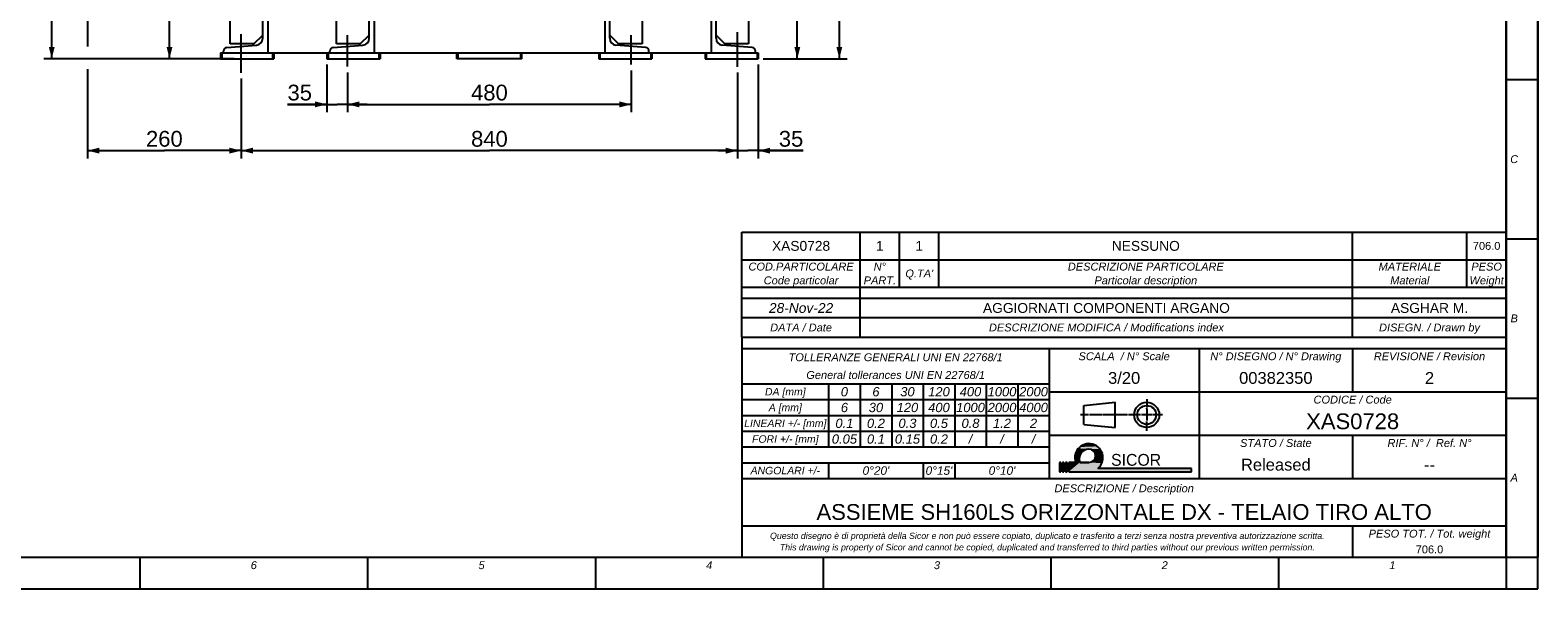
# Model space of a CAD drawing. Extents: x 0 to 594, y 0 to 420.
# Tile 22 of 93: x 211 to 594, y 0 to 142. Entities that reach past the tile are written whole.
import ezdxf

# ---------------------------------------------------------------- set-up
doc = ezdxf.new("R2010")
doc.units = 0
doc.header["$LTSCALE"] = 32.67
doc.linetypes.add('CENTER', pattern=[0.6, 0.375, -0.075, 0.075, -0.075])
doc.layers.get('0').update_dxf_attribs({"linetype": 'CONTINUOUS'})
doc.layers.add('3_ALL_AXES', color=7, linetype='CONTINUOUS')
doc.layers.add('7_ALL_NOTE', color=7, linetype='CONTINUOUS')
doc.styles.get("Standard").update_dxf_attribs({"font": 'arial.ttf'})
doc.styles.add('TEXTSTYLE_2', font='sqr721be.ttf')
doc.styles.add('TEXTSTYLE_4', font='ariali.ttf')
doc.styles.add('TEXTSTYLE_5', font='arial.ttf')
doc.styles.add('TEXTSTYLE_6', font='ariali.ttf')
doc.dimstyles.new('DIMSTYLE_1', dxfattribs={"dimtxt": 4, "dimasz": 3, "dimexe": 2, "dimexo": 1.5, "dimgap": 1, "dimtad": 1, "dimdec": 1, "dimlfac": 6.666667, "dimtxsty": 'STANDARD', "dimblk": '_ARROW_FILLED', "dimblk1": '_ARROW_FILLED', "dimblk2": '_ARROW_FILLED', "dimcen": 0.09, "dimazin": 2, "dimtp": 0.8, "dimtm": 0.8, "dimtfac": 1, "dimtdec": 1, "dimtofl": 0, "dimtmove": 0, "dimatfit": 3, "dimtolj": 1})
doc.dimstyles.new('DIMSTYLE_2', dxfattribs={"dimtxt": 4, "dimasz": 3, "dimexe": 2, "dimexo": 1.5, "dimgap": 1, "dimtad": 1, "dimdec": 1, "dimlfac": 6.666667, "dimtxsty": 'STANDARD', "dimblk": '_ARROW_FILLED', "dimblk1": '_ARROW_FILLED', "dimblk2": '_ARROW_FILLED', "dimcen": 0.09, "dimazin": 2, "dimtp": 0.5, "dimtm": 0.5, "dimtfac": 1, "dimtdec": 1, "dimtofl": 0, "dimtmove": 0, "dimatfit": 3, "dimtolj": 1})
doc.dimstyles.new('DIMSTYLE_3', dxfattribs={"dimtxt": 4, "dimasz": 3, "dimexe": 2, "dimexo": 1.5, "dimgap": 1, "dimtad": 1, "dimdec": 1, "dimlfac": 6.666667, "dimtxsty": 'STANDARD', "dimblk": '_ARROW_FILLED', "dimblk1": '_ARROW_FILLED', "dimblk2": '_ARROW_FILLED', "dimcen": 0.09, "dimazin": 2, "dimtp": 1.2, "dimtm": 1.2, "dimtfac": 1, "dimtdec": 1, "dimtofl": 0, "dimtmove": 0, "dimatfit": 3, "dimtolj": 1})
doc.dimstyles.new('DIMSTYLE_4', dxfattribs={"dimtxt": 4, "dimasz": 3, "dimexe": 2, "dimexo": 1.5, "dimgap": 1, "dimtad": 1, "dimdec": 1, "dimlfac": 6.666667, "dimtxsty": 'STANDARD', "dimblk": '_ARROW_FILLED', "dimblk1": '_ARROW_FILLED', "dimblk2": '_ARROW_FILLED', "dimcen": 0.09, "dimazin": 2, "dimtp": 0.3, "dimtm": 0.3, "dimtfac": 1, "dimtdec": 1, "dimtofl": 0, "dimtmove": 0, "dimatfit": 3, "dimtolj": 1})

# ---------------------------------------------------------------- blocks, each defined once
blk = doc.blocks.new('PROIEZIONE_BL0', base_point=(488.33, 44.11))
at = {"color": 1, "linetype": 'CONTINUOUS'}
for p, q in [((478.73, 46.51), (486.73, 47.31)), ((478.73, 41.71), (478.73, 46.51)), ((486.73, 40.91), (486.73, 47.31)), ((494.73, 48.11), (494.73, 45.96)), ((479.86, 44.11), (477.93, 44.11)), ((480.12, 44.11), (480.02, 44.11)), ((483.13, 44.11), (480.28, 44.11)), ((483.4, 44.11), (483.29, 44.11)), ((486.41, 44.11), (483.56, 44.11)), ((486.67, 44.11), (486.57, 44.11)), ((489.68, 44.11), (486.83, 44.11)), ((489.95, 44.11), (489.84, 44.11)), ((492.96, 44.11), (490.11, 44.11)), ((493.22, 44.11), (493.12, 44.11)), ((496.23, 44.11), (493.38, 44.11)), ((494.73, 45.7), (494.73, 45.8)), ((494.73, 45.54), (494.73, 42.69)), ((494.73, 42.42), (494.73, 42.53)), ((494.73, 40.11), (494.73, 42.26)), ((496.5, 44.11), (496.39, 44.11)), ((498.73, 44.11), (496.66, 44.11)), ((478.73, 41.71), (486.73, 40.91))]:
    blk.add_line(p, q, dxfattribs=at)
for radius in [3.2, 2.4]:
    blk.add_circle((494.73, 44.11), radius, dxfattribs=at)
blk = doc.blocks.new('LOGO_SICOR_BL1', base_point=(489.34, 33.27))
at = {"color": 1, "linetype": 'CONTINUOUS'}
for p, q in [((472.94, 32.08), (472.55, 32.08)), ((472.55, 32.08), (472.55, 29.71)), ((472.94, 32.08), (472.55, 32.08)), ((472.55, 32.08), (472.55, 29.71)), ((472.55, 32.08), (472.55, 29.71)), ((472.94, 32.08), (472.55, 32.08)), ((472.94, 29.71), (472.94, 32.08)), ((472.94, 29.71), (472.94, 32.08)), ((472.94, 29.71), (472.94, 32.08)), ((473.73, 32.08), (473.34, 32.08)), ((473.34, 32.08), (473.34, 29.71)), ((473.73, 32.08), (473.34, 32.08)), ((473.34, 32.08), (473.34, 29.71)), ((473.34, 32.08), (473.34, 29.71)), ((473.73, 32.08), (473.34, 32.08)), ((473.73, 29.71), (473.73, 32.08)), ((473.73, 29.71), (473.73, 32.08)), ((473.73, 29.71), (473.73, 32.08)), ((474.52, 32.08), (474.13, 32.08)), ((474.13, 32.08), (474.13, 29.71)), ((474.52, 32.08), (474.13, 32.08)), ((474.13, 32.08), (474.13, 29.71)), ((474.13, 32.08), (474.13, 29.71)), ((474.52, 32.08), (474.13, 32.08)), ((474.52, 29.71), (474.52, 32.08)), ((474.52, 29.71), (474.52, 32.08)), ((474.52, 29.71), (474.52, 32.08)), ((474.92, 29.71), (474.92, 32.08)), ((474.92, 32.08), (476.7, 32.08)), ((476.7, 32.08), (474.92, 32.08)), ((474.92, 32.08), (474.92, 29.71)), ((476.7, 32.08), (474.92, 32.08)), ((474.92, 32.08), (474.92, 29.71)), ((480.06, 32.08), (477.75, 32.08)), ((480.06, 32.08), (477.75, 32.08)), ((477.75, 32.08), (480.06, 32.08)), ((472.55, 29.71), (472.94, 29.71)), ((472.55, 29.71), (472.94, 29.71)), ((472.55, 29.71), (472.94, 29.71)), ((473.34, 29.71), (473.73, 29.71)), ((473.34, 29.71), (473.73, 29.71)), ((473.34, 29.71), (473.73, 29.71)), ((474.13, 29.71), (474.52, 29.71)), ((474.13, 29.71), (474.52, 29.71)), ((474.13, 29.71), (474.52, 29.71)), ((474.92, 29.71), (506.13, 29.71)), ((474.92, 29.71), (506.13, 29.71)), ((474.92, 29.71), (506.13, 29.71)), ((506.13, 30.5), (482.29, 30.5)), ((506.13, 30.5), (482.29, 30.5)), ((506.13, 30.5), (482.29, 30.5)), ((506.13, 29.71), (506.13, 30.5)), ((506.13, 29.71), (506.13, 30.5)), ((506.13, 29.71), (506.13, 30.5))]:
    blk.add_line(p, q, dxfattribs=at)
for centre, radius, start, end in [((480.06, 33.27), 3.56, 0, 199.4712), ((480.06, 33.27), 3.56, 0, 199.4712), ((480.06, 33.27), 3.56, 0, 199.4712), ((480.06, 33.27), 3.56, 0, 199.4712), ((480.06, 32.97), 2.47, 90, 201.1002), ((480.06, 32.97), 2.47, 90, 201.1002), ((480.06, 32.97), 2.47, 90, 201.1002), ((480.06, 33.76), 1.68, 270, 90), ((480.06, 33.76), 1.68, 270, 90), ((480.06, 33.76), 1.68, 270, 90), ((480.06, 33.27), 3.56, 308.9424, 360), ((480.06, 33.27), 3.56, 308.9424, 360), ((480.06, 33.27), 3.56, 308.9424, 360), ((480.06, 33.27), 3.56, 308.9424, 360)]:
    blk.add_arc(centre, radius, start, end, dxfattribs=at)
for points in [[(476.69, 34.42), (476.88, 34.86), (478.29, 34.7)], [(478.1, 34.48), (476.69, 34.42), (478.29, 34.7)], [(478.1, 34.48), (477.94, 34.25), (476.69, 34.42)], [(476.88, 34.86), (477.12, 35.27), (478.97, 35.19)], [(478.72, 35.05), (476.88, 34.86), (478.97, 35.19)], [(478.5, 34.89), (476.88, 34.86), (478.72, 35.05)], [(478.5, 34.89), (478.29, 34.7), (476.88, 34.86)], [(477.12, 35.27), (477.41, 35.64), (479.78, 35.43)], [(479.5, 35.38), (477.12, 35.27), (479.78, 35.43)], [(479.23, 35.3), (477.12, 35.27), (479.5, 35.38)], [(479.23, 35.3), (478.97, 35.19), (477.12, 35.27)], [(477.41, 35.64), (477.75, 35.98), (482.53, 35.83)], [(482.53, 35.83), (482.84, 35.48), (477.41, 35.64)], [(482.84, 35.48), (480.06, 35.44), (477.41, 35.64)], [(480.06, 35.44), (479.78, 35.43), (477.41, 35.64)], [(477.75, 35.98), (478.13, 36.26), (482.16, 36.14)], [(482.16, 36.14), (482.53, 35.83), (477.75, 35.98)], [(478.13, 36.26), (478.55, 36.49), (481.76, 36.39)], [(481.76, 36.39), (482.16, 36.14), (478.13, 36.26)], [(478.55, 36.49), (478.99, 36.66), (481.33, 36.59)], [(481.33, 36.59), (481.76, 36.39), (478.55, 36.49)], [(478.99, 36.66), (479.45, 36.77), (480.87, 36.73)], [(480.87, 36.73), (481.33, 36.59), (478.99, 36.66)], [(479.45, 36.77), (479.93, 36.82), (480.4, 36.81)], [(480.4, 36.81), (480.87, 36.73), (479.45, 36.77)], [(480.06, 35.44), (482.84, 35.48), (480.28, 35.43)], [(480.28, 35.43), (482.84, 35.48), (480.49, 35.38)], [(480.49, 35.38), (482.84, 35.48), (480.7, 35.31)], [(480.7, 35.31), (482.84, 35.48), (480.9, 35.22)], [(480.9, 35.22), (482.84, 35.48), (481.08, 35.1)], [(482.84, 35.48), (483.11, 35.08), (481.08, 35.1)], [(481.24, 34.95), (481.08, 35.1), (483.11, 35.08)], [(481.24, 34.95), (483.11, 35.08), (481.39, 34.79)], [(483.11, 35.08), (483.33, 34.66), (481.39, 34.79)], [(481.51, 34.6), (481.39, 34.79), (483.33, 34.66)], [(481.51, 34.6), (483.33, 34.66), (481.61, 34.41)], [(483.33, 34.66), (483.49, 34.21), (481.61, 34.41)], [(472.55, 29.71), (472.55, 32.08), (472.94, 32.08)], [(472.94, 32.08), (472.94, 29.71), (472.55, 29.71)], [(473.34, 29.71), (473.34, 32.08), (473.73, 32.08)], [(473.73, 32.08), (473.73, 29.71), (473.34, 29.71)], [(474.13, 29.71), (474.13, 32.08), (474.52, 32.08)], [(474.52, 32.08), (474.52, 29.71), (474.13, 29.71)], [(483.32, 31.87), (474.92, 29.71), (480.06, 32.08)], [(480.06, 32.08), (474.92, 29.71), (477.75, 32.08)], [(477.75, 32.08), (474.92, 29.71), (476.7, 32.08)], [(474.92, 29.71), (474.92, 32.08), (476.7, 32.08)], [(483.2, 31.61), (474.92, 29.71), (483.32, 31.87)], [(483.06, 31.36), (474.92, 29.71), (483.2, 31.61)], [(482.89, 31.12), (474.92, 29.71), (483.06, 31.36)], [(482.71, 30.9), (474.92, 29.71), (482.89, 31.12)], [(482.51, 30.69), (474.92, 29.71), (482.71, 30.9)], [(482.29, 30.5), (474.92, 29.71), (482.51, 30.69)], [(476.51, 33.49), (476.57, 33.96), (477.71, 33.74)], [(477.71, 33.74), (477.64, 33.47), (476.51, 33.49)], [(476.51, 33.01), (476.51, 33.49), (477.64, 33.47)], [(477.6, 33.19), (476.51, 33.01), (477.64, 33.47)], [(477.6, 33.19), (477.59, 32.91), (476.51, 33.01)], [(476.58, 32.54), (476.51, 33.01), (477.59, 32.91)], [(476.57, 33.96), (476.69, 34.42), (477.94, 34.25)], [(477.81, 34), (476.57, 33.96), (477.94, 34.25)], [(477.81, 34), (477.71, 33.74), (476.57, 33.96)], [(477.61, 32.63), (476.58, 32.54), (477.59, 32.91)], [(477.61, 32.63), (477.67, 32.35), (476.58, 32.54)], [(476.7, 32.08), (476.58, 32.54), (477.67, 32.35)], [(477.67, 32.35), (477.75, 32.08), (476.7, 32.08)], [(480.28, 32.1), (483.43, 32.14), (480.06, 32.08)], [(483.43, 32.14), (483.32, 31.87), (480.06, 32.08)], [(480.28, 32.1), (480.49, 32.14), (483.43, 32.14)], [(480.7, 32.21), (483.51, 32.41), (480.49, 32.14)], [(483.51, 32.41), (483.43, 32.14), (480.49, 32.14)], [(480.9, 32.31), (483.51, 32.41), (480.7, 32.21)], [(480.9, 32.31), (481.08, 32.43), (483.51, 32.41)], [(481.24, 32.58), (483.57, 32.7), (481.08, 32.43)], [(483.57, 32.7), (483.51, 32.41), (481.08, 32.43)], [(481.24, 32.58), (481.39, 32.74), (483.57, 32.7)], [(481.51, 32.92), (483.6, 32.98), (481.39, 32.74)], [(483.6, 32.98), (483.57, 32.7), (481.39, 32.74)], [(481.51, 32.92), (481.61, 33.12), (483.6, 32.98)], [(481.68, 34.2), (481.61, 34.41), (483.49, 34.21)], [(481.61, 33.12), (481.68, 33.33), (483.61, 33.27)], [(483.61, 33.27), (483.6, 32.98), (481.61, 33.12)], [(481.68, 34.2), (483.49, 34.21), (481.72, 33.98)], [(481.72, 33.54), (483.58, 33.74), (481.68, 33.33)], [(483.58, 33.74), (483.61, 33.27), (481.68, 33.33)], [(481.72, 33.98), (483.49, 34.21), (481.74, 33.76)], [(481.72, 33.54), (481.74, 33.76), (483.58, 33.74)], [(483.49, 34.21), (483.58, 33.74), (481.74, 33.76)], [(506.13, 30.5), (474.92, 29.71), (482.29, 30.5)], [(506.13, 30.5), (506.13, 29.71), (474.92, 29.71)]]:
    blk.add_solid(points, dxfattribs=at)
at = {"color": 1, "linetype": 'CONTINUOUS', "style": 'TEXTSTYLE_2'}
blk.add_text('SICOR', height=3, dxfattribs=at).set_placement((485.68, 31.22))
blk = doc.blocks.new('_ARROW_FILLED')
at = {"color": 0, "linetype": 'BYBLOCK'}
blk.add_solid([(0, 0), (-1, 0.25), (-1, -0.25)], dxfattribs=at)
blk = doc.blocks.new('*D0')
at = {"color": 2, "linetype": 'CONTINUOUS'}
for p, q in [((291.9, 130.98), (291.9, 120.89)), ((363.9, 131.5), (363.9, 120.89)), ((291.9, 122.89), (327.9, 122.89)), ((363.9, 122.89), (327.9, 122.89))]:
    blk.add_line(p, q, dxfattribs=at)
at = {"color": 2, "linetype": 'CONTINUOUS', "xscale": 3, "yscale": 3, "zscale": 3, "rotation": 180}
blk.add_blockref('_ARROW_FILLED', (291.9, 122.89), dxfattribs=at)
at = {"color": 2, "linetype": 'CONTINUOUS', "xscale": 3, "yscale": 3, "zscale": 3}
blk.add_blockref('_ARROW_FILLED', (363.9, 122.89), dxfattribs=at)
at = {"color": 2, "linetype": 'CONTINUOUS', "insert": (327.9, 127.89), "char_height": 4, "width": 9.3234, "attachment_point": 2}
blk.add_mtext('480', dxfattribs=at)
blk = doc.blocks.new('*D1')
at = {"color": 2, "linetype": 'CONTINUOUS'}
for p, q in [((390.9, 130.95), (390.9, 109.16)), ((264.9, 129.43), (264.9, 109.16)), ((264.9, 111.16), (327.9, 111.16)), ((390.9, 111.16), (327.9, 111.16))]:
    blk.add_line(p, q, dxfattribs=at)
at = {"color": 2, "linetype": 'CONTINUOUS', "xscale": 3, "yscale": 3, "zscale": 3, "rotation": 180}
blk.add_blockref('_ARROW_FILLED', (264.9, 111.16), dxfattribs=at)
at = {"color": 2, "linetype": 'CONTINUOUS', "xscale": 3, "yscale": 3, "zscale": 3}
blk.add_blockref('_ARROW_FILLED', (390.9, 111.16), dxfattribs=at)
at = {"color": 2, "linetype": 'CONTINUOUS', "insert": (327.9, 116.16), "char_height": 4, "width": 9.3234, "attachment_point": 2}
blk.add_mtext('840', dxfattribs=at)
blk = doc.blocks.new('*D2')
at = {"color": 2, "linetype": 'CONTINUOUS'}
for p, q in [((265.38, 165.99), (244.7, 165.99)), ((246.7, 165.99), (246.7, 150.24)), ((246.7, 134.49), (246.7, 150.24)), ((263.1, 134.49), (244.7, 134.49))]:
    blk.add_line(p, q, dxfattribs=at)
at = {"color": 2, "linetype": 'CONTINUOUS', "xscale": 3, "yscale": 3, "zscale": 3}
for p, rotation in [((246.7, 165.99), 90), ((246.7, 134.49), 270)]:
    blk.add_blockref('_ARROW_FILLED', p, dxfattribs=dict(at, rotation=rotation))
at = {"color": 2, "linetype": 'CONTINUOUS', "insert": (241.7, 150.24), "char_height": 4, "width": 9.3234, "attachment_point": 2, "rotation": 90}
blk.add_mtext('210', dxfattribs=at)
blk = doc.blocks.new('*D3')
at = {"color": 2, "linetype": 'CONTINUOUS'}
for p, q in [((370.05, 292.29), (418.72, 292.29)), ((416.72, 292.29), (416.72, 213.39)), ((416.72, 134.49), (416.72, 213.39)), ((397.35, 134.49), (418.72, 134.49))]:
    blk.add_line(p, q, dxfattribs=at)
at = {"color": 2, "linetype": 'CONTINUOUS', "xscale": 3, "yscale": 3, "zscale": 3}
for p, rotation in [((416.72, 292.29), 90), ((416.72, 134.49), 270)]:
    blk.add_blockref('_ARROW_FILLED', p, dxfattribs=dict(at, rotation=rotation))
at = {"color": 2, "linetype": 'CONTINUOUS', "insert": (411.72, 213.39), "char_height": 4, "width": 12.4312, "attachment_point": 2, "rotation": 90}
blk.add_mtext('1052', dxfattribs=at)
blk = doc.blocks.new('*D6')
at = {"color": 2, "linetype": 'CONTINUOUS'}
for p, q in [((371.62, 200.94), (408.05, 200.94)), ((406.05, 200.94), (406.05, 167.71)), ((406.05, 134.49), (406.05, 167.71)), ((397.35, 134.49), (408.05, 134.49))]:
    blk.add_line(p, q, dxfattribs=at)
at = {"color": 2, "linetype": 'CONTINUOUS', "xscale": 3, "yscale": 3, "zscale": 3}
for p, rotation in [((406.05, 200.94), 90), ((406.05, 134.49), 270)]:
    blk.add_blockref('_ARROW_FILLED', p, dxfattribs=dict(at, rotation=rotation))
at = {"color": 2, "linetype": 'CONTINUOUS', "insert": (401.05, 167.71), "char_height": 4, "width": 9.3234, "attachment_point": 2, "rotation": 90}
blk.add_mtext('443', dxfattribs=at)
blk = doc.blocks.new('*D11')
at = {"color": 2, "linetype": 'CONTINUOUS'}
for p, q in [((225.9, 217.81), (225.9, 137.58)), ((225.9, 131.83), (225.9, 109.16)), ((264.9, 129.43), (264.9, 109.16)), ((225.9, 111.16), (245.4, 111.16)), ((264.9, 111.16), (245.4, 111.16))]:
    blk.add_line(p, q, dxfattribs=at)
at = {"color": 2, "linetype": 'CONTINUOUS', "xscale": 3, "yscale": 3, "zscale": 3, "rotation": 180}
blk.add_blockref('_ARROW_FILLED', (225.9, 111.16), dxfattribs=at)
at = {"color": 2, "linetype": 'CONTINUOUS', "xscale": 3, "yscale": 3, "zscale": 3}
blk.add_blockref('_ARROW_FILLED', (264.9, 111.16), dxfattribs=at)
at = {"color": 2, "linetype": 'CONTINUOUS', "insert": (245.4, 116.16), "char_height": 4, "width": 9.3234, "attachment_point": 2}
blk.add_mtext('260', dxfattribs=at)
blk = doc.blocks.new('*D12')
at = {"color": 2, "linetype": 'CONTINUOUS'}
for p, q in [((390.9, 130.95), (390.9, 109.16)), ((396.15, 132.99), (396.15, 109.16)), ((390.9, 111.16), (385.9, 111.16)), ((385.9, 111.16), (393.53, 111.16)), ((407.57, 111.16), (393.53, 111.16)), ((396.15, 111.16), (407.57, 111.16))]:
    blk.add_line(p, q, dxfattribs=at)
at = {"color": 2, "linetype": 'CONTINUOUS', "xscale": 3, "yscale": 3, "zscale": 3}
blk.add_blockref('_ARROW_FILLED', (390.9, 111.16), dxfattribs=at)
at = {"color": 2, "linetype": 'CONTINUOUS', "xscale": 3, "yscale": 3, "zscale": 3, "rotation": 180}
blk.add_blockref('_ARROW_FILLED', (396.15, 111.16), dxfattribs=at)
at = {"color": 2, "linetype": 'CONTINUOUS', "insert": (401.35, 116.16), "char_height": 4, "width": 6.2156, "attachment_point": 1}
blk.add_mtext('35', dxfattribs=at)
blk = doc.blocks.new('*D13')
at = {"color": 2, "linetype": 'CONTINUOUS'}
for p, q in [((286.65, 132.99), (286.65, 120.89)), ((291.9, 130.98), (291.9, 120.89)), ((286.65, 122.89), (276.65, 122.89)), ((276.65, 122.89), (289.28, 122.89)), ((296.9, 122.89), (289.28, 122.89)), ((291.9, 122.89), (296.9, 122.89))]:
    blk.add_line(p, q, dxfattribs=at)
at = {"color": 2, "linetype": 'CONTINUOUS', "xscale": 3, "yscale": 3, "zscale": 3}
blk.add_blockref('_ARROW_FILLED', (286.65, 122.89), dxfattribs=at)
at = {"color": 2, "linetype": 'CONTINUOUS', "xscale": 3, "yscale": 3, "zscale": 3, "rotation": 180}
blk.add_blockref('_ARROW_FILLED', (291.9, 122.89), dxfattribs=at)
at = {"color": 2, "linetype": 'CONTINUOUS', "insert": (282.87, 127.89), "char_height": 4, "width": 6.2156, "attachment_point": 3}
blk.add_mtext('35', dxfattribs=at)
blk = doc.blocks.new('*D14')
at = {"color": 2, "linetype": 'CONTINUOUS'}
for p, q in [((247.03, 277.13), (214.82, 277.13)), ((216.82, 277.13), (216.82, 205.81)), ((216.82, 134.49), (216.82, 205.81)), ((258.45, 134.49), (214.82, 134.49))]:
    blk.add_line(p, q, dxfattribs=at)
at = {"color": 2, "linetype": 'CONTINUOUS', "xscale": 3, "yscale": 3, "zscale": 3}
for p, rotation in [((216.82, 277.13), 90), ((216.82, 134.49), 270)]:
    blk.add_blockref('_ARROW_FILLED', p, dxfattribs=dict(at, rotation=rotation))
at = {"color": 2, "linetype": 'CONTINUOUS', "insert": (211.82, 205.81), "char_height": 4, "width": 9.3234, "attachment_point": 2, "rotation": 90}
blk.add_mtext('951', dxfattribs=at)

msp = doc.modelspace()

# ---------------------------------------------------------------- linework, layer by layer
at = {"color": 7, "linetype": 'CONTINUOUS'}
for p, q in [((594, 0), (594, 420)), ((586, 8), (586, 412)), ((271.654, 165.988), (271.654, 135.988)), ((298.654, 165.988), (298.654, 135.988)), ((357.154, 165.988), (357.154, 135.988)), ((384.154, 165.988), (384.154, 135.988)), ((262.129, 138.238), (262.129, 163.738)), ((270.379, 139.653), (270.379, 162.322)), ((297.379, 139.653), (297.379, 162.322)), ((358.429, 139.653), (358.429, 162.322)), ((366.679, 163.738), (366.679, 138.238)), ((385.429, 139.653), (385.429, 162.322)), ((393.679, 163.738), (393.679, 138.238)), ((289.129, 138.238), (289.129, 152.101)), ((261.233, 137.329), (268.792, 137.933)), ((268.129, 138.238), (262.129, 138.238)), ((268.129, 138.238), (270.379, 140.488)), ((288.233, 137.329), (295.792, 137.933)), ((295.129, 138.238), (289.129, 138.238)), ((295.129, 138.238), (297.379, 140.488)), ((358.429, 140.488), (360.679, 138.238)), ((367.576, 137.329), (360.017, 137.933)), ((366.679, 138.238), (360.679, 138.238)), ((385.429, 140.488), (387.679, 138.238)), ((394.576, 137.329), (387.017, 137.933)), ((393.679, 138.238), (387.679, 138.238)), ((259.654, 135.988), (396.154, 135.988)), ((259.654, 135.988), (259.654, 134.488)), ((259.654, 134.488), (273.154, 134.488)), ((259.954, 135.988), (259.954, 134.488)), ((260.404, 135.988), (260.404, 136.432)), ((272.854, 135.988), (272.854, 134.488)), ((273.154, 135.988), (273.154, 134.488)), ((286.654, 135.988), (286.654, 134.488)), ((286.654, 134.488), (300.154, 134.488)), ((286.954, 135.988), (286.954, 134.488)), ((287.404, 135.988), (287.404, 136.432)), ((299.854, 135.988), (299.854, 134.488)), ((300.154, 135.988), (300.154, 134.488)), ((319.654, 134.488), (319.654, 135.988)), ((336.154, 134.488), (319.654, 134.488)), ((319.954, 134.488), (319.954, 135.988)), ((335.854, 134.488), (335.854, 135.988)), ((336.154, 134.488), (336.154, 135.988)), ((355.654, 135.988), (355.654, 134.488)), ((355.654, 134.488), (369.154, 134.488)), ((355.954, 135.988), (355.954, 134.488)), ((368.404, 135.988), (368.404, 136.432)), ((368.854, 135.988), (368.854, 134.488)), ((369.154, 135.988), (369.154, 134.488)), ((382.654, 135.988), (382.654, 134.488)), ((382.654, 134.488), (396.154, 134.488)), ((382.954, 135.988), (382.954, 134.488)), ((395.404, 135.988), (395.404, 136.432)), ((395.854, 135.988), (395.854, 134.488)), ((396.154, 135.988), (396.154, 134.488)), ((8, 8), (586, 8)), ((0, 0), (594, 0))]:
    msp.add_line(p, q, dxfattribs=at)
at = {"color": 2, "linetype": 'CONTINUOUS'}
for p, q in [((586, 412), (586, 8)), ((594, 412), (594, 8)), ((586, 129.2), (594, 129.2)), ((392, 76.5), (392, 90.5)), ((392, 90.5), (586, 90.5)), ((422, 76.5), (422, 90.5)), ((432, 76.5), (432, 90.5)), ((442, 76.5), (442, 90.5)), ((547, 76.5), (547, 90.5)), ((576, 76.5), (576, 90.5)), ((586, 76.5), (586, 90.5)), ((586, 88.8), (594, 88.8)), ((392, 83.5), (586, 83.5)), ((392, 63.8), (392, 76.5)), ((392, 76.5), (586, 76.5)), ((392, 76.5), (586, 76.5)), ((392, 73.7), (586, 73.7)), ((422, 63.8), (422, 76.5)), ((547, 63.8), (547, 76.5)), ((586, 63.8), (586, 76.5)), ((392, 68.8), (586, 68.8)), ((392, 63.8), (586, 63.8)), ((392, 63.8), (392, 8)), ((392, 63.8), (586, 63.8)), ((586, 63.8), (586, 8)), ((392, 61), (586, 61)), ((392, 61), (470, 61)), ((392, 61), (392, 28)), ((470, 61), (470, 28)), ((470, 61), (470, 28)), ((508, 61), (508, 28)), ((547, 61), (547, 50)), ((392, 52), (470, 52)), ((414, 52), (414, 36)), ((422, 52), (422, 36)), ((430, 52), (430, 36)), ((438, 52), (438, 36)), ((446, 52), (446, 36)), ((454, 52), (454, 36)), ((462, 52), (462, 36)), ((470, 50), (586, 50)), ((392, 48), (470, 48)), ((586, 48.4), (594, 48.4)), ((392, 44), (470, 44)), ((392, 40), (470, 40)), ((470, 39), (586, 39)), ((547, 39), (547, 28)), ((392, 36), (470, 36)), ((392, 32), (470, 32)), ((414, 32), (414, 28)), ((438, 32), (438, 28)), ((446, 32), (446, 28)), ((392, 28), (586, 28)), ((392, 28), (470, 28)), ((392, 16), (586, 16)), ((547, 16), (547, 8)), ((8, 8), (586, 8)), ((239.2, 8), (239.2, 0)), ((297, 8), (297, 0)), ((354.8, 8), (354.8, 0)), ((392, 8), (586, 8)), ((412.6, 8), (412.6, 0)), ((470.4, 8), (470.4, 0)), ((528.2, 8), (528.2, 0)), ((586, 8), (586, 0)), ((586, 8), (594, 8)), ((8, 0), (586, 0))]:
    msp.add_line(p, q, dxfattribs=at)
at = {"color": 7, "linetype": 'CONTINUOUS'}
for centre, radius, start, end in [((268.654, 139.653), 1.725, 274.57, 360), ((295.654, 139.653), 1.725, 274.57, 360), ((360.154, 139.653), 1.725, 180, 265.43), ((387.154, 139.653), 1.725, 180, 265.43), ((261.304, 136.432), 0.9, 94.57, 180), ((288.304, 136.432), 0.9, 94.57, 180), ((367.504, 136.432), 0.9, 0, 85.43), ((394.504, 136.432), 0.9, 0, 85.43)]:
    msp.add_arc(centre, radius, start, end, dxfattribs=at)
at = {"layer": '3_ALL_AXES', "color": 2, "linetype": 'CENTER'}
for p, q in [((264.904, 130.93), (264.904, 140.712)), ((291.904, 132.477), (291.904, 140.412)), ((363.904, 133.001), (363.904, 140.417)), ((390.904, 132.452), (390.904, 141.186))]:
    msp.add_line(p, q, dxfattribs=at)

# ---------------------------------------------------------------- block references
at = {"color": 2, "linetype": 'CONTINUOUS'}
for name, p in [('PROIEZIONE_BL0', (488.327, 44.113)), ('LOGO_SICOR_BL1', (489.341, 33.268))]:
    msp.add_blockref(name, p, dxfattribs=at)

# ---------------------------------------------------------------- texts
at = {"layer": '7_ALL_NOTE', "color": 1, "linetype": 'CONTINUOUS', "attachment_point": 2}
for s, insert, char_height, width, style in [('C', (588, 110), 2, 2.03717, 'TEXTSTYLE_4'), ('XAS0728', (407, 88.25), 2.5, 14.73978, 'TEXTSTYLE_5'), ('1', (427, 88.25), 2.5, 1.94238, 'TEXTSTYLE_5'), ('1', (437, 88.25), 2.5, 1.94238, 'TEXTSTYLE_5'), ('NESSUNO', (494.5, 88.25), 2.5, 17.23978, 'TEXTSTYLE_5'), ('706.0', (581, 88), 2, 6.98885, 'TEXTSTYLE_5'), ('COD.PARTICOLARE', (407, 82.75), 2, 26.78067, 'TEXTSTYLE_4'), ('N°', (427, 82.75), 2, 3.14498, 'TEXTSTYLE_4'), ("Q.TA'", (437, 81), 2, 7.22677, 'TEXTSTYLE_4'), ('DESCRIZIONE PARTICOLARE', (494.5, 82.75), 2, 39.63569, 'TEXTSTYLE_4'), ('MATERIALE', (561.5, 82.75), 2, 15.92565, 'TEXTSTYLE_4'), ('PESO', (581, 82.75), 2, 7.74721, 'TEXTSTYLE_4'), ('Code particolar', (407, 79.25), 2, 19.18216, 'TEXTSTYLE_4'), ('PART.', (427, 79.25), 2, 8.20818, 'TEXTSTYLE_4'), ('Particolar description', (494.5, 79.25), 2, 26.05948, 'TEXTSTYLE_4'), ('Material', (561.5, 79.25), 2, 10.02974, 'TEXTSTYLE_4'), ('Weight', (581, 79.25), 2, 8.83271, 'TEXTSTYLE_4'), ('28-Nov-22 ', (407, 72.5), 2.5, 17.26766, 'TEXTSTYLE_6'), ('AGGIORNATI COMPONENTI ARGANO', (484.5, 72.5), 2.5, 62.55576, 'TEXTSTYLE_5'), ('ASGHAR M.', (566.5, 72.5), 2.5, 19.5539, 'TEXTSTYLE_5'), ('B', (588, 69.6), 2, 1.86617, 'TEXTSTYLE_4'), ('DATA / Date ', (407, 67.3), 2, 16.42379, 'TEXTSTYLE_6'), ('DESCRIZIONE MODIFICA / Modifications index', (484.5, 67.3), 2, 59.60595, 'TEXTSTYLE_4'), ('DISEGN. / Drawn by', (566.5, 67.3), 2, 25.73978, 'TEXTSTYLE_4'), ('TOLLERANZE GENERALI UNI EN 22768/1', (431, 59.75), 2, 54.26022, 'TEXTSTYLE_4'), ('SCALA  / N° Scale', (489, 60), 2, 23.12268, 'TEXTSTYLE_4'), ('N° DISEGNO / N° Drawing', (527.5, 60), 2, 33.22677, 'TEXTSTYLE_4'), ('REVISIONE / Revision', (566.5, 60), 2, 28.20818, 'TEXTSTYLE_4'), ('General tollerances UNI EN 22768/1', (431, 55.25), 2, 45.30112, 'TEXTSTYLE_4'), ('3/20', (489, 55), 3, 8.15242, 'TEXTSTYLE_5'), ('00382350', (527.5, 55), 3, 18.64684, 'TEXTSTYLE_5'), ('2', (566.5, 55), 3, 2.33086, 'TEXTSTYLE_5'), ('DA [mm]', (403, 50.95), 1.9, 10.42528, 'TEXTSTYLE_4'), ('0', (418, 51.175), 2.35, 1.85204, 'TEXTSTYLE_4'), ('6', (426, 51.175), 2.35, 1.86952, 'TEXTSTYLE_4'), ('30', (434, 51.175), 2.35, 3.67788, 'TEXTSTYLE_4'), ('120', (442, 51.175), 2.35, 5.50372, 'TEXTSTYLE_4'), ('400', (450, 51.175), 2.35, 5.50372, 'TEXTSTYLE_4'), ('1000', (458, 51.175), 2.35, 7.32955, 'TEXTSTYLE_4'), ('2000', (466, 51.175), 2.35, 7.32955, 'TEXTSTYLE_4'), ('A [mm]', (403, 46.95), 1.9, 8.51115, 'TEXTSTYLE_4'), ('6', (418, 47.175), 2.35, 1.86952, 'TEXTSTYLE_4'), ('30', (426, 47.175), 2.35, 3.67788, 'TEXTSTYLE_4'), ('120', (434, 47.175), 2.35, 5.50372, 'TEXTSTYLE_4'), ('400', (442, 47.175), 2.35, 5.50372, 'TEXTSTYLE_4'), ('1000', (450, 47.175), 2.35, 7.32955, 'TEXTSTYLE_4'), ('2000', (458, 47.175), 2.35, 7.32955, 'TEXTSTYLE_4'), ('4000', (466, 47.175), 2.35, 7.32955, 'TEXTSTYLE_4'), ('CODICE / Code', (547, 49), 2, 19.84387, 'TEXTSTYLE_4'), ('LINEARI +/- [mm]', (403, 42.95), 1.9, 20.94944, 'TEXTSTYLE_4'), ('0.1', (418, 43.175), 2.35, 4.56022, 'TEXTSTYLE_4'), ('0.2', (426, 43.175), 2.35, 4.5777, 'TEXTSTYLE_4'), ('0.3', (434, 43.175), 2.35, 4.56022, 'TEXTSTYLE_4'), ('0.5', (442, 43.175), 2.35, 4.61264, 'TEXTSTYLE_4'), ('0.8', (450, 43.175), 2.35, 4.58643, 'TEXTSTYLE_4'), ('1.2', (458, 43.175), 2.35, 4.5777, 'TEXTSTYLE_4'), ('2', (466, 43.175), 2.35, 1.84331, 'TEXTSTYLE_4'), ('XAS0728', (547, 44.5), 4, 23.58364, 'TEXTSTYLE_5'), ('FORI +/- [mm]', (403, 38.95), 1.9, 16.97286, 'TEXTSTYLE_4'), ('0.05', (418, 39.175), 2.35, 6.43848, 'TEXTSTYLE_4'), ('0.1', (426, 39.175), 2.35, 4.56022, 'TEXTSTYLE_4'), ('0.15', (434, 39.175), 2.35, 6.43848, 'TEXTSTYLE_4'), ('0.2', (442, 39.175), 2.35, 4.5777, 'TEXTSTYLE_4'), ('/', (450, 39.175), 2.35, 1.33662, 'TEXTSTYLE_4'), ('/', (458, 39.175), 2.35, 1.33662, 'TEXTSTYLE_4'), ('/', (466, 39.175), 2.35, 1.33662, 'TEXTSTYLE_4'), ('STATO / State ', (527.5, 38), 2, 18.89963, 'TEXTSTYLE_4'), ('RIF. N° /  Ref. N°', (566.5, 38), 2, 21.29368, 'TEXTSTYLE_4'), ('ANGOLARI +/-', (403, 30.95), 1.9, 17.59442, 'TEXTSTYLE_4'), ("0°20'", (426, 31.075), 2.15, 6.9855, 'TEXTSTYLE_4'), ("0°15'", (442, 31.075), 2.15, 6.9855, 'TEXTSTYLE_4'), ("0°10'", (458, 31.075), 2.15, 6.9855, 'TEXTSTYLE_4'), ('Released', (527.5, 33), 3, 17.69888, 'TEXTSTYLE_5'), ('--', (566.5, 33), 3, 2.7881, 'TEXTSTYLE_5'), ('A', (588, 29.2), 2, 1.85874, 'TEXTSTYLE_4'), ('DESCRIZIONE / Description', (489, 26.5), 2, 35.33829, 'TEXTSTYLE_4'), ('ASSIEME SH160LS ORIZZONTALE DX - TELAIO TIRO ALTO', (489, 21.5), 4, 155.88104, 'TEXTSTYLE_5'), ('Questo disegno è di proprietà della Sicor e non può essere copiato, duplicato e trasferito a terzi senza nostra preventiva autorizzazione scritta.', (469.5, 14.25), 1.6, 140.63941, 'TEXTSTYLE_4'), ('This drawing is property of Sicor and cannot be copied, duplicated and transferred to third parties without our previous written permission.', (469.5, 11.35), 1.6, 135.64907, 'TEXTSTYLE_4'), ('PESO TOT. / Tot. weight', (566.5, 15), 2, 30.98141, 'TEXTSTYLE_4'), ('706.0', (566.5, 11), 2, 6.98885, 'TEXTSTYLE_5'), ('6', (268.1, 7), 2, 1.59108, 'TEXTSTYLE_4'), ('5', (325.9, 7), 2, 1.59851, 'TEXTSTYLE_4'), ('4', (383.7, 7), 2, 1.5539, 'TEXTSTYLE_4'), ('3', (441.5, 7), 2, 1.5539, 'TEXTSTYLE_4'), ('2', (499.3, 7), 2, 1.56877, 'TEXTSTYLE_4'), ('1', (557.1, 7), 2, 1.5539, 'TEXTSTYLE_4')]:
    msp.add_mtext(s, dxfattribs=dict(at, insert=insert, char_height=char_height, width=width, style=style))

# ---------------------------------------------------------------- dimensions: what is measured, and where the dimension line sits
at = {"color": 2, "linetype": 'CONTINUOUS'}
for base, p1, p2, angle, dimstyle, picture, middle in [((416.725, 292.288), (395.854, 134.488), (368.554, 292.288), 90, 'DIMSTYLE_3', '*D3', (416.725, 213.534)), ((216.817, 277.133), (259.954, 134.488), (248.534, 277.133), 90, 'DIMSTYLE_1', '*D14', (216.817, 205.41)), ((225.904, 111.158), (264.904, 130.93), (225.904, 219.313), 180, 'DIMSTYLE_2', '*D11', (245.353, 111.158)), ((406.054, 200.938), (395.854, 134.488), (370.122, 200.938), 90, 'DIMSTYLE_1', '*D6', (406.054, 167.609)), ((246.704, 165.988), (264.601, 134.488), (266.877, 165.988), 90, 'DIMSTYLE_2', '*D2', (246.704, 150.186)), ((286.654, 122.893), (291.904, 132.477), (286.654, 134.488), 180, 'DIMSTYLE_4', '*D13', (279.77, 122.893)), ((264.904, 111.158), (390.904, 132.452), (264.904, 130.93), 180, 'DIMSTYLE_1', '*D1', (327.883, 111.158)), ((291.904, 122.893), (363.904, 133.001), (291.904, 132.477), 180, 'DIMSTYLE_1', '*D0', (327.801, 122.893))]:
    dim = msp.add_linear_dim(base=base, p1=p1, p2=p2, angle=angle, dimstyle=dimstyle, dxfattribs=at)
    dim.commit()
    dim.dimension.update_dxf_attribs({"geometry": picture, "text_midpoint": middle, "dimtype": 160})
dim = msp.add_linear_dim(base=(396.154, 111.158), p1=(390.904, 132.452), p2=(396.154, 134.488), dimstyle='DIMSTYLE_4', dxfattribs=at)
dim.commit()
dim.dimension.update_dxf_attribs({"geometry": '*D12', "text_midpoint": (404.469, 111.158), "dimtype": 160})

doc.saveas('drawing.dxf')
